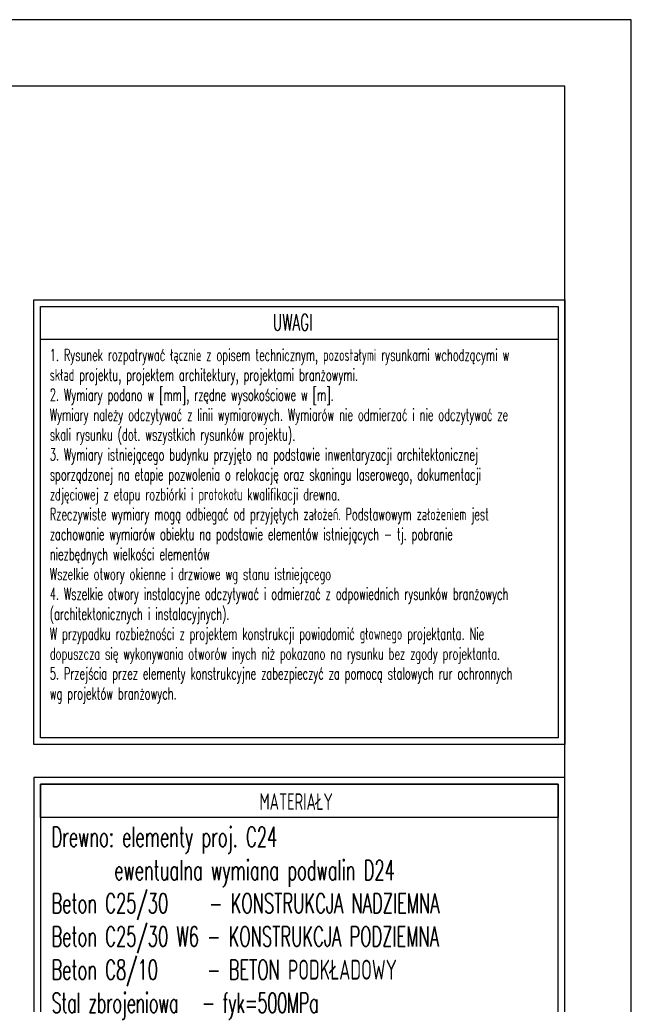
# Model space of a CAD drawing. Header units: centimetres. Extents: x 152786 to 159501, y -6718 to 1403.
# Tile 75 of 89: x 154425 to 154886, y 661 to 1403. Entities that reach past the tile are written whole.
import ezdxf
from ezdxf.enums import TextEntityAlignment as Align

# ---------------------------------------------------------------- set-up
doc = ezdxf.new("R2010")
doc.units = ezdxf.units.CM
doc.header["$LTSCALE"] = 0.1
for name, color, linetype in [('A_wymiary_zewn', 4, 'Continuous'), ('Format', 7, 'Continuous'), ('opisy_R&F', 3, 'Continuous'), ('ozn_graficzne_R&F', 5, 'Continuous'), ('wymiary_R&F', 3, 'Continuous')]:
    doc.layers.add(name, color=color, linetype=linetype)
doc.styles.add('simplex 0.6', font='simplex.shx', dxfattribs={"width": 0.6})

# ---------------------------------------------------------------- blocks, each defined once
blk = doc.blocks.new('TAB_2')
at = {"layer": 'opisy_R&F', "color": 4}
for points in [[(-300, 450), (-1100, 450), (-1100, 50), (-300, 50)], [(-1090, 440), (-310, 440), (-310, 390), (-1090, 390)], [(-310, 440), (-1090, 440), (-1090, 60), (-310, 60)], [(-300, 0), (-1100, 0), (-1100, -70), (-300, -70)], [(-1090, -10), (-310, -10), (-310, -60), (-1090, -60)]]:
    blk.add_lwpolyline(points, close=True, dxfattribs=at)
at = {"layer": 'opisy_R&F', "color": 2, "style": 'simplex 0.6', "width": 0.6}
blk.add_text('MATERIAŁY', height=25, dxfattribs=at).set_placement((-704.9, 401.3), align=Align.CENTER)
at = {"layer": 'opisy_R&F', "ltscale": 50, "char_height": 30, "width": 863.574, "attachment_point": 1, "style": 'simplex 0.6'}
for s, insert in [('{\\C5;Drewno: elementy proj. C24\\P       \\H0.666667x; \\H1.5x;ewentualna wymiana podwalin D24\\PBeton C25/30     - KONSTRUKCJA NADZIEMNA^JBeton C25/30 W6 - KONSTRUKCJA PODZIEMNA \\PBeton C8/10      - BETON PODKŁADOWY \\P\\T0.96;Stal zbrojeniowa   - fyk=500MPa}', (-1073.6, 375.5)), ('{\\C5;%%p0,00 = 228,00m npm}', (-1073.6, -19))]:
    blk.add_mtext(s, dxfattribs=dict(at, insert=insert))
blk = doc.blocks.new('uwagi_Tokarnia')
at = {"layer": 'opisy_R&F', "color": 4}
for points in [[(154435.61, 1179.64), (154835.61, 1179.64), (154835.61, 844.64), (154435.61, 844.64)], [(154440.61, 1174.64), (154830.61, 1174.64), (154830.61, 1149.64), (154440.61, 1149.64)], [(154440.61, 1174.64), (154830.61, 1174.64), (154830.61, 849.64), (154440.61, 849.64)]]:
    blk.add_lwpolyline(points, close=True, dxfattribs=at)
at = {"layer": 'opisy_R&F', "color": 2, "style": 'simplex 0.6', "width": 0.6}
blk.add_text('UWAGI', height=12.5, dxfattribs=at).set_placement((154630.46, 1156.4), align=Align.CENTER)
at = {"layer": 'opisy_R&F', "insert": (154447.52, 1142.54), "char_height": 9, "width": 377.7244, "attachment_point": 1, "style": 'simplex 0.6'}
blk.add_mtext('1. Rysunek rozpatrywać łącznie z opisem technicznym, pozostałymi rysunkami wchodzącymi w skład projektu, projektem architektury, projektami branżowymi.\\P2. Wymiary podano w [mm], rzędne wysokościowe w [m].\\PWymiary należy odczytywać z linii wymiarowych. Wymiarów nie odmierzać i nie odczytywać ze skali rysunku (dot. wszystkich rysunków projektu).\\P3. Wymiary istniejącego budynku przyjęto na podstawie inwentaryzacji architektonicznej sporządzonej na etapie pozwolenia o relokację oraz skaningu laserowego, dokumentacji zdjęciowej z etapu rozbiórki i protokołu kwalifikacji drewna.\\PRzeczywiste wymiary mogą odbiegać od przyjętych założeń. Podstawowym założeniem jest zachowanie wymiarów obiektu na podstawie elementów istniejących - tj. pobranie niezbędnych wielkości elementów\\PWszelkie otwory okienne i drzwiowe wg stanu istniejącego\\P4. Wszelkie otwory instalacyjne odczytywać i odmierzać z odpowiednich rysunków branżowych (architektonicznych i instalacyjnych). \\PW przypadku rozbieżności z projektem konstrukcji powiadomić głownego projektanta. Nie dopuszcza się wykonywania otworów inych niż pokazano na rysunku bez zgody projektanta.\\P5. Przejścia przez elementy konstrukcyjne zabezpieczyć za pomocą stalowych rur ochronnych wg projektów branżowych.', dxfattribs=at)

msp = doc.modelspace()

# ---------------------------------------------------------------- linework, layer by layer
at = {"layer": 'Format'}
msp.add_lwpolyline([(152785.6077, -81.8405), (154885.6077, -81.8405), (154885.6077, 1403.1595), (152785.6077, 1403.1595)], close=True, dxfattribs=at)
at = {"layer": 'ozn_graficzne_R&F'}
msp.add_lwpolyline([(152895.6077, -31.8405), (154835.6077, -31.8405), (154835.6077, 1353.1595), (152895.6077, 1353.1595)], close=True, dxfattribs=at)

# ---------------------------------------------------------------- block references
at = {"layer": 'A_wymiary_zewn'}
msp.add_blockref('uwagi_Tokarnia', (0, 12.5), dxfattribs=at)
at = {"layer": 'wymiary_R&F', "xscale": 0.5, "yscale": 0.5, "zscale": 0.5}
msp.add_blockref('TAB_2', (154985.6077, 607.1411), dxfattribs=at)

doc.saveas('drawing.dxf')
